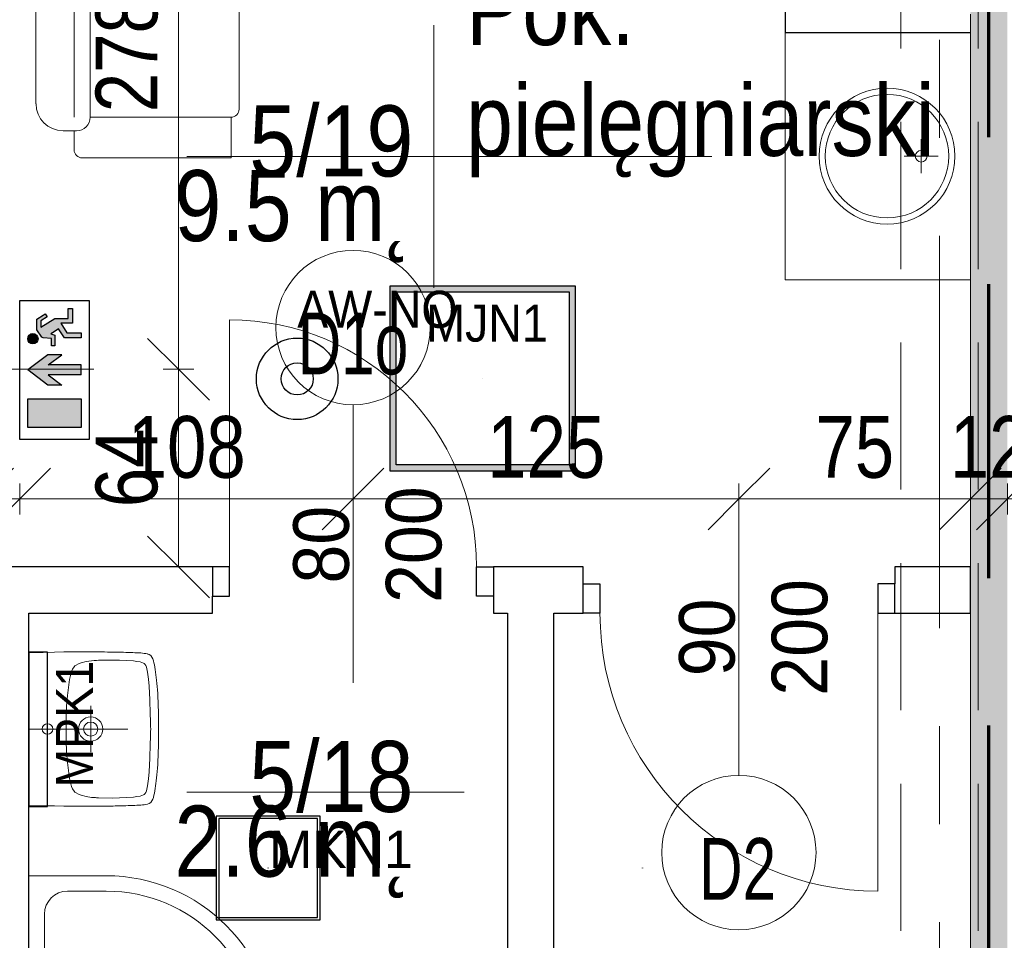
# Model space of a CAD drawing. Header units: centimetres. Extents: x -1631 to 21770, y -8842 to 3590.
# Tile 106 of 150: x -311 to 8, y 1989 to 2288. Entities that reach past the tile are written whole.
import ezdxf

# ---------------------------------------------------------------- set-up
doc = ezdxf.new("R2010")
doc.units = ezdxf.units.CM
for name, pattern in [('Długa kreska', [142.875, 95.25, -47.625]), ('Oś', [222.25, 127, -31.75, 31.75, -31.75]), ('Ukryte', [71.438, 47.625, -23.813])]:
    doc.linetypes.add(name, pattern=pattern)
for name, color, linetype, lineweight in [('A-ANNO-DIMS', 211, 'Continuous', 13), ('A-ANNO-DIMS-100', 211, 'Continuous', 13), ('A-ANNO-NOTE', 131, 'Continuous', 9), ('A-AREA-IDEN', 2, 'Continuous', 13), ('A-DETL', 90, 'Continuous', 9), ('A-DETL-GENF', 92, 'Continuous', 9), ('A-DETL-HDLN', 90, 'Ukryte', 9), ('A-DETL-MEDM', 33, 'Continuous', 13), ('A-DOOR', 31, 'Continuous', 13), ('A-WALL', 113, 'Continuous', 13), ('A-WALL-PATT', 111, 'Continuous', 13), ('I-FURN', 30, 'Continuous', 9), ('P-SANR-FIXT', 6, 'Continuous', 9), ('S-GRID', 1, 'Continuous', 13)]:
    doc.layers.add(name, color=color, linetype=linetype, lineweight=lineweight)
doc.layers.add('E_oprawy', color=12, linetype='Continuous')
doc.styles.add('Arial', font='arial.ttf', dxfattribs={"width": 0.9, "height": 18})
doc.styles.add('Arial Narrow_5', font='ARIALN.TTF', dxfattribs={"height": 20})
doc.styles.add('Arial_1', font='arial.ttf', dxfattribs={"width": 0.7, "height": 20})
doc.styles.add('Arial_11', font='arial.ttf', dxfattribs={"width": 0.85, "height": 23})
doc.dimstyles.new('Diagonal_1_100__0__wewnętrzne', dxfattribs={"dimscale": 30.48, "dimtxt": 20.468619, "dimasz": 0.656168, "dimexe": 0.164042, "dimexo": 0.0625, "dimgap": 0.032808, "dimtad": 1, "dimdec": 0, "dimdsep": 46, "dimtxsty": 'Arial Narrow_5', "dimblk1": 'OBLIQUE', "dimblk2": 'OBLIQUE', "dimsah": 1, "dimcen": 0.09, "dimazin": 0, "dimtfac": 1, "dimtdec": 4, "dimtix": 1, "dimtmove": 1, "dimatfit": 3, "dimfxl": 0, "dimtvp": 1, "dimtolj": 1, "dimtzin": 0, "dimarcsym": 0})
doc.dimstyles.new('Diagonal_1_100__0__wewnętrzne_1', dxfattribs={"dimscale": 30.48, "dimtxt": 20.468619, "dimasz": 0.656168, "dimexe": 0.164042, "dimexo": 0.0625, "dimgap": 0.032808, "dimtad": 1, "dimdec": 0, "dimdsep": 46, "dimtxsty": 'Arial Narrow_5', "dimblk1": 'OBLIQUE', "dimblk2": 'OBLIQUE', "dimsah": 1, "dimcen": 0.09, "dimazin": 0, "dimtfac": 1, "dimtdec": 4, "dimtix": 1, "dimtmove": 0, "dimatfit": 3, "dimfxl": 0, "dimtvp": 1, "dimtolj": 1, "dimtzin": 0, "dimarcsym": 0})
doc.dimstyles.new('Diagonal_1_100__0__wewnętrzne_2', dxfattribs={"dimscale": 30.48, "dimtxt": 20.468619, "dimasz": 0.656168, "dimexe": 0.164042, "dimexo": 0.0625, "dimgap": 0.032808, "dimtad": 1, "dimdec": 0, "dimdsep": 46, "dimtxsty": 'Arial Narrow_5', "dimblk1": 'OBLIQUE', "dimblk2": 'OBLIQUE', "dimsah": 1, "dimcen": 0.09, "dimazin": 0, "dimtfac": 1, "dimtdec": 4, "dimtix": 1, "dimtmove": 2, "dimatfit": 3, "dimfxl": 0, "dimtvp": 1, "dimtolj": 1, "dimtzin": 0, "dimarcsym": 0})

# ---------------------------------------------------------------- blocks, each defined once
blk = doc.blocks.new('Blat - Blat-1344448-5_piętro III __10_50 m_ - stan projektowany')
at = {"layer": 'I-FURN'}
for p, q in [((80, 0), (80, 60)), ((0, 0), (80, 0))]:
    blk.add_line(p, q, dxfattribs=at)
blk = doc.blocks.new('DRZWI 1S - automatyczna etykieta - Drzwi 90-2381426-5_piętro III __10_50 m_ - stan projektowany')
at = {"layer": 'A-DETL-GENF'}
for p, q in [((-50.5, 2), (-45, 2)), ((-50.5, -7.5), (-50.5, 2)), ((-45, 2), (-45, -7.5)), ((45, 2), (50.5, 2)), ((45, -7.5), (45, 2)), ((50.5, 2), (50.5, -7.5)), ((-45, -7.5), (-50.5, -7.5)), ((50.5, -7.5), (45, -7.5))]:
    blk.add_line(p, q, dxfattribs=at)
at = {"layer": 'A-DETL-MEDM', "lineweight": 25}
for p, q in [((-50.5, -7.5), (-50.5, 2)), ((-50.5, 2), (-45, 2)), ((-45, 2), (-45, -7.5)), ((45, 2), (45, -7.5)), ((50.5, 2), (45, 2)), ((50.5, -7.5), (50.5, 2)), ((-45, -7.5), (-50.5, -7.5)), ((45, -7.5), (50.5, -7.5))]:
    blk.add_line(p, q, dxfattribs=at)
at = {"layer": 'A-DOOR'}
blk.add_line((45, -7.5), (45, -97.5), dxfattribs=at)
blk.add_arc((45, -7.5), 90, 180, 270, dxfattribs=at)
blk = doc.blocks.new('DRZWI 1S - automatyczna etykieta - Drzwi 80 _łazienkowe_-2364317-5_piętro III __10_50 m_ - stan projektowany')
at = {"layer": 'A-DETL-GENF'}
for p, q in [((-45.5, 2), (-40, 2)), ((-45.5, -7.5), (-45.5, 2)), ((-40, 2), (-40, -7.5)), ((40, 2), (45.5, 2)), ((40, -7.5), (40, 2)), ((45.5, 2), (45.5, -7.5)), ((-40, -7.5), (-45.5, -7.5)), ((45.5, -7.5), (40, -7.5))]:
    blk.add_line(p, q, dxfattribs=at)
at = {"layer": 'A-DETL-MEDM', "lineweight": 25}
for p, q in [((-45.5, -7.5), (-45.5, 2)), ((-45.5, 2), (-40, 2)), ((-40, 2), (-40, -7.5)), ((40, 2), (40, -7.5)), ((45.5, 2), (40, 2)), ((45.5, -7.5), (45.5, 2)), ((-40, -7.5), (-45.5, -7.5)), ((40, -7.5), (45.5, -7.5))]:
    blk.add_line(p, q, dxfattribs=at)
at = {"layer": 'A-DOOR'}
blk.add_line((40, -7.5), (40, -87.5), dxfattribs=at)
blk.add_arc((40, -7.5), 80, 180, 270, dxfattribs=at)
blk = doc.blocks.new('brodzik natryskowy 80x80 półokrągły - brodzik natryskowy 80x80 półokrągły-2355028-5_piętro III __10_50 m_ - stan projektowany')
at = {"layer": 'P-SANR-FIXT'}
for p, q in [((-60, -5), (-60, 20)), ((-47.5, 15), (7.5, 15)), ((-55, -5), (-55, 7.5)), ((15, 7.5), (15, -47.5)), ((7.5, -55), (-5, -55)), ((20, -60), (-5, -60))]:
    blk.add_line(p, q, dxfattribs=at)
blk.add_circle((0, 0), 2.5, dxfattribs=at)
for centre, radius, start, end in [((-47.5, 7.5), 7.5, 90, 180), ((7.5, 7.5), 7.5, 360, 90), ((-5, -5), 55, 180, 270), ((-5, -5), 50, 180, 270), ((7.5, -47.5), 7.5, 270, 360)]:
    blk.add_arc(centre, radius, start, end, dxfattribs=at)
blk = doc.blocks.new('umywalka okrągła d _44cm stal nierdzewna - Type 1-2178342-5_piętro III __10_50 m_ - stan projektowany')
at = {"layer": 'P-SANR-FIXT'}
for p, q in [((12.5, 16.43), (12.5, 27.43)), ((7, 21.93), (18, 21.93))]:
    blk.add_line(p, q, dxfattribs=at)
for centre, radius in [((12.5, 33), 22), ((12.5, 33), 20), ((12.5, 21.93), 1.9)]:
    blk.add_circle(centre, radius, dxfattribs=at)
blk = doc.blocks.new('kanapa 3 siedziska - kanapa-819259-5_piętro III __10_50 m_ - stan projektowany')
at = {"layer": 'I-FURN'}
for p, q in [((-68.01, 33.89), (-32.91, 33.89)), ((-15.36, 33.89), (15.36, 33.89)), ((32.91, 33.89), (68.01, 33.89)), ((-76.78, 20.72), (-76.78, 25.11)), ((-24.13, 25.11), (-24.13, 20.72)), ((24.13, 25.11), (24.13, 20.72)), ((76.78, 25.11), (76.78, 20.72)), ((-76.78, 21.53), (-82.92, 21.53)), ((-72.39, 21.53), (-28.68, 21.53)), ((19.58, 21.53), (-19.58, 21.53)), ((28.52, 21.53), (34.66, 21.53)), ((72.39, 21.53), (28.68, 21.53)), ((76.78, 21.53), (82.92, 21.53)), ((-85.56, -29.29), (-85.56, 18.9)), ((-72.39, 16.34), (-72.39, -29.29)), ((-24.13, 16.34), (-72.39, 16.34)), ((-24.13, 16.34), (-24.13, -29.29)), ((24.13, 16.34), (-24.13, 16.34)), ((72.39, 16.34), (24.13, 16.34)), ((24.13, -29.29), (24.13, 16.34)), ((72.39, -29.29), (72.39, 16.34)), ((85.56, 18.9), (85.56, -29.29)), ((-72.39, -29.29), (-85.56, -29.29)), ((85.56, -29.29), (72.39, -29.29)), ((-26.76, -31.93), (-69.76, -31.93)), ((-21.5, -31.93), (21.5, -31.93)), ((26.76, -31.93), (69.76, -31.93))]:
    blk.add_line(p, q, dxfattribs=at)
for centre, radius, start, end in [((-68.01, 25.11), 8.77, 90, 180), ((-32.91, 25.11), 8.77, 0, 90), ((-15.36, 25.11), 8.77, 90, 180), ((15.36, 25.11), 8.77, 360, 90), ((32.91, 25.11), 8.77, 90, 180), ((68.01, 25.11), 8.77, 0, 90), ((-82.92, 18.9), 2.63, 90, 180), ((-72.39, 20.72), 4.39, 180, 270), ((-28.52, 20.72), 4.39, 270, 0), ((-19.74, 20.72), 4.39, 180, 270), ((19.74, 20.72), 4.39, 270, 360), ((28.52, 20.72), 4.39, 180, 270), ((72.39, 20.72), 4.39, 270, 0), ((82.92, 18.9), 2.63, 0, 90), ((-69.76, -29.29), 2.63, 180, 270), ((-26.76, -29.29), 2.63, 270, 0), ((-21.5, -29.29), 2.63, 180, 270), ((21.5, -29.29), 2.63, 270, 0), ((26.76, -29.29), 2.63, 180, 270), ((69.76, -29.29), 2.63, 270, 0)]:
    blk.add_arc(centre, radius, start, end, dxfattribs=at)
blk = doc.blocks.new('Umywalka koło Nova Pro - Pro 50-2266753-5_piętro III __10_50 m_ - stan projektowany')
at = {"layer": 'P-SANR-FIXT'}
for p, q in [((-9.61, 47.82), (-8.94, 48.01)), ((-8.94, 48.01), (-9.61, 47.82)), ((-8.94, 48.01), (-8.25, 48.14)), ((-8.25, 48.14), (-8.94, 48.01)), ((-8.25, 48.14), (-7.5, 48.3)), ((-7.5, 48.3), (-8.25, 48.14)), ((-7.5, 48.3), (-6.73, 48.41)), ((-6.73, 48.41), (-7.5, 48.3)), ((-6.73, 48.41), (-5.93, 48.54)), ((-5.93, 48.54), (-6.73, 48.41)), ((-5.93, 48.54), (-5.1, 48.65)), ((-5.1, 48.65), (-5.93, 48.54)), ((-5.1, 48.65), (-4.2, 48.75)), ((-4.2, 48.75), (-5.1, 48.65)), ((-4.2, 48.75), (-3.27, 48.86)), ((-3.27, 48.86), (-4.2, 48.75)), ((-3.27, 48.86), (-2.28, 48.94)), ((-2.28, 48.94), (-3.27, 48.86)), ((-2.28, 48.94), (-1.24, 49.02)), ((-1.24, 49.02), (-2.28, 48.94)), ((-1.24, 49.02), (-0.15, 49.13)), ((-0.15, 49.13), (-1.24, 49.02)), ((-0.15, 49.13), (1.05, 49.21)), ((1.05, 49.21), (-0.15, 49.13)), ((1.05, 49.21), (2.3, 49.26)), ((2.3, 49.26), (1.05, 49.21)), ((2.3, 49.26), (3.66, 49.34)), ((3.66, 49.34), (2.3, 49.26)), ((3.66, 49.34), (5.12, 49.39)), ((5.12, 49.39), (3.66, 49.34)), ((5.12, 49.39), (6.72, 49.45)), ((6.72, 49.45), (5.12, 49.39)), ((6.72, 49.45), (8.45, 49.47)), ((8.45, 49.47), (6.72, 49.45)), ((8.45, 49.47), (10.4, 49.5)), ((10.4, 49.5), (8.45, 49.47)), ((10.4, 49.5), (14.63, 49.5)), ((14.63, 49.5), (10.4, 49.5)), ((14.63, 49.5), (16.55, 49.47)), ((16.55, 49.47), (14.63, 49.5)), ((16.55, 49.47), (18.31, 49.45)), ((18.31, 49.45), (16.55, 49.47)), ((18.31, 49.45), (19.88, 49.39)), ((19.88, 49.39), (18.31, 49.45)), ((19.88, 49.39), (21.34, 49.34)), ((21.34, 49.34), (19.88, 49.39)), ((21.34, 49.34), (22.7, 49.26)), ((22.7, 49.26), (21.34, 49.34)), ((22.7, 49.26), (23.98, 49.21)), ((23.98, 49.21), (22.7, 49.26)), ((23.98, 49.21), (25.15, 49.13)), ((25.15, 49.13), (23.98, 49.21)), ((25.15, 49.13), (26.24, 49.02)), ((26.24, 49.02), (25.15, 49.13)), ((26.24, 49.02), (27.31, 48.94)), ((27.31, 48.94), (26.24, 49.02)), ((27.31, 48.94), (28.29, 48.86)), ((28.29, 48.86), (27.31, 48.94)), ((28.29, 48.86), (29.23, 48.75)), ((29.23, 48.75), (28.29, 48.86)), ((29.23, 48.75), (30.1, 48.65)), ((30.1, 48.65), (29.23, 48.75)), ((30.1, 48.65), (30.93, 48.54)), ((30.93, 48.54), (30.1, 48.65)), ((30.93, 48.54), (31.76, 48.41)), ((31.76, 48.41), (30.93, 48.54)), ((31.76, 48.41), (32.5, 48.3)), ((32.5, 48.3), (31.76, 48.41)), ((32.5, 48.3), (33.25, 48.14)), ((33.25, 48.14), (32.5, 48.3)), ((33.25, 48.14), (33.97, 48.01)), ((33.97, 48.01), (33.25, 48.14)), ((33.97, 48.01), (34.63, 47.82)), ((34.63, 47.82), (33.97, 48.01)), ((-12.08, 44.31), (-12, 44.87)), ((-12, 44.87), (-11.92, 45.37)), ((-11.92, 45.37), (-11.82, 45.88)), ((-11.82, 45.88), (-11.71, 46.17)), ((-11.6, 46.46), (-11.79, 45.88)), ((-11.71, 46.17), (-11.6, 46.46)), ((-11.6, 46.46), (-11.26, 46.97)), ((-11.26, 46.97), (-11.6, 46.46)), ((-11.26, 46.97), (-10.8, 47.34)), ((-10.8, 47.34), (-11.26, 46.97)), ((-10.8, 47.34), (-10.24, 47.61)), ((-10.24, 47.61), (-10.8, 47.34)), ((-10.24, 47.61), (-9.61, 47.82)), ((-9.61, 47.82), (-10.24, 47.61)), ((-8.86, 44.6), (-8.7, 44.84)), ((-8.7, 44.84), (-8.51, 45.05)), ((-8.51, 45.05), (-8.03, 45.35)), ((-8.03, 45.35), (-7.53, 45.56)), ((-7.53, 45.56), (-6.97, 45.72)), ((-6.97, 45.72), (-5.88, 45.93)), ((-5.88, 45.93), (-3.64, 46.25)), ((-3.64, 46.25), (-1.4, 46.44)), ((-1.4, 46.44), (3.1, 46.68)), ((3.1, 46.68), (7.6, 46.81)), ((7.6, 46.81), (9.86, 46.89)), ((9.86, 46.89), (11.04, 46.92)), ((11.04, 46.92), (11.7, 46.92)), ((11.7, 46.92), (12.5, 46.94)), ((12.5, 46.94), (13.3, 46.92)), ((13.3, 46.92), (13.99, 46.92)), ((13.99, 46.92), (15.14, 46.89)), ((15.14, 46.89), (17.4, 46.81)), ((17.4, 46.81), (21.9, 46.68)), ((21.9, 46.68), (26.4, 46.44)), ((26.4, 46.44), (28.64, 46.25)), ((28.64, 46.25), (30.88, 45.93)), ((30.88, 45.93), (31.97, 45.72)), ((31.97, 45.72), (32.53, 45.56)), ((32.53, 45.56), (33.06, 45.35)), ((33.06, 45.35), (33.54, 45.05)), ((33.54, 45.05), (33.73, 44.84)), ((33.73, 44.84), (33.86, 44.6)), ((34.63, 47.82), (35.24, 47.61)), ((35.24, 47.61), (34.63, 47.82)), ((35.24, 47.61), (35.8, 47.34)), ((35.8, 47.34), (35.24, 47.61)), ((35.8, 47.34), (36.28, 46.97)), ((36.28, 46.97), (35.8, 47.34)), ((36.28, 46.97), (36.6, 46.46)), ((36.6, 46.46), (36.28, 46.97)), ((36.6, 46.46), (36.82, 45.88)), ((36.82, 45.88), (36.92, 45.37)), ((36.92, 45.37), (37.03, 44.87)), ((37.03, 44.87), (37.08, 44.31)), ((-12.24, 41.11), (-12.22, 41.78)), ((-12.22, 41.78), (-12.19, 42.44)), ((-12.19, 42.44), (-12.16, 43.08)), ((-12.16, 43.08), (-12.14, 43.72)), ((-12.14, 43.72), (-12.08, 44.31)), ((-9.53, 41.32), (-9.39, 42.44)), ((-9.39, 42.44), (-9.21, 43.53)), ((-9.21, 43.53), (-9.05, 44.09)), ((-9.05, 44.09), (-8.86, 44.6)), ((33.86, 44.6), (34.07, 44.09)), ((34.07, 44.09), (34.21, 43.53)), ((34.21, 43.53), (34.39, 42.44)), ((34.39, 42.44), (34.53, 41.32)), ((37.08, 44.31), (37.14, 43.72)), ((37.14, 43.72), (37.16, 43.08)), ((37.16, 43.08), (37.19, 42.44)), ((37.19, 42.44), (37.22, 41.78)), ((37.22, 41.78), (37.24, 41.11)), ((-12.35, 38.15), (-12.32, 38.93)), ((-12.32, 38.93), (-12.3, 39.67)), ((-12.3, 39.67), (-12.27, 40.39)), ((-12.27, 40.39), (-12.24, 41.11)), ((-9.79, 36.82), (-9.71, 39.06)), ((-9.71, 39.06), (-9.53, 41.32)), ((12.5, 7.5), (12.5, 39.5)), ((34.53, 41.32), (34.71, 39.06)), ((34.71, 39.06), (34.82, 36.82)), ((37.24, 41.11), (37.27, 40.39)), ((37.27, 40.39), (37.3, 39.67)), ((37.3, 39.67), (37.32, 38.93)), ((37.32, 38.93), (37.35, 38.15)), ((-12.4, 35.38), (-12.38, 36.56)), ((-12.4, 34.8), (-12.4, 35.38)), ((-12.38, 36.56), (-12.35, 37.38)), ((-12.35, 37.38), (-12.35, 38.15)), ((-9.84, 34.56), (-9.79, 36.82)), ((34.82, 36.82), (34.84, 34.56)), ((37.35, 38.15), (37.35, 37.38)), ((37.35, 37.38), (37.38, 36.56)), ((37.38, 36.56), (37.4, 35.38)), ((37.4, 35.38), (37.43, 34.8)), ((-12.46, 32), (-12.43, 32.96)), ((-12.46, 30.99), (-12.46, 32)), ((-12.43, 33.89), (-12.4, 34.8)), ((-12.43, 32.96), (-12.43, 33.89)), ((-9.76, 30.06), (-9.84, 34.56)), ((34.84, 34.56), (34.76, 30.06)), ((37.43, 34.8), (37.43, 33.89)), ((37.43, 33.89), (37.46, 32.96)), ((37.46, 32.96), (37.46, 32)), ((37.46, 32), (37.48, 30.99)), ((-12.48, 29.31), (-12.46, 30.99)), ((-12.48, 27.63), (-12.48, 29.31)), ((-9.74, 29.37), (-9.76, 30.06)), ((-9.71, 29.05), (-9.74, 29.37)), ((-9.69, 28.65), (-9.71, 29.05)), ((34.71, 29.05), (34.69, 28.65)), ((34.74, 29.37), (34.71, 29.05)), ((34.76, 30.06), (34.74, 29.37)), ((37.48, 30.99), (37.48, 29.31)), ((37.48, 29.31), (37.51, 27.63)), ((-12.51, 25.8), (-12.48, 27.63)), ((-12.48, 23.77), (-12.51, 25.8)), ((-9.61, 27.77), (-9.69, 28.65)), ((-9.37, 26.04), (-9.61, 27.77)), ((-8.91, 24.36), (-9.37, 26.04)), ((20.01, 27.5), (5.01, 27.5)), ((34.37, 26.04), (33.91, 24.36)), ((34.63, 27.77), (34.37, 26.04)), ((34.69, 28.65), (34.63, 27.77)), ((37.51, 27.63), (37.51, 23.77)), ((-12.48, 21.48), (-12.48, 23.77)), ((-8.62, 23.53), (-8.91, 24.36)), ((-8.19, 22.76), (-8.62, 23.53)), ((-7.93, 22.41), (-8.19, 22.76)), ((-7.61, 22.12), (-7.93, 22.41)), ((32.93, 22.41), (32.61, 22.12)), ((33.19, 22.76), (32.93, 22.41)), ((33.62, 23.53), (33.19, 22.76)), ((33.91, 24.36), (33.62, 23.53)), ((37.51, 23.77), (37.48, 21.48)), ((-12.45, 18.85), (-12.48, 21.48)), ((-6.89, 21.64), (-7.61, 22.12)), ((-6.09, 21.3), (-6.89, 21.64)), ((-5.24, 21.03), (-6.09, 21.3)), ((-3.53, 20.66), (-5.24, 21.03)), ((-1.83, 20.39), (-3.53, 20.66)), ((1.66, 19.99), (-1.83, 20.39)), ((5.15, 19.7), (1.66, 19.99)), ((8.64, 19.56), (5.15, 19.7)), ((10.37, 19.51), (8.64, 19.56)), ((14.63, 19.51), (10.37, 19.51)), ((16.36, 19.56), (14.63, 19.51)), ((19.88, 19.7), (16.36, 19.56)), ((23.34, 19.99), (19.88, 19.7)), ((26.83, 20.39), (23.34, 19.99)), ((28.56, 20.66), (26.83, 20.39)), ((30.26, 21.03), (28.56, 20.66)), ((31.09, 21.3), (30.26, 21.03)), ((31.89, 21.64), (31.09, 21.3)), ((32.61, 22.12), (31.89, 21.64)), ((37.48, 21.48), (37.45, 18.85)), ((-12.4, 15.78), (-12.45, 18.85)), ((37.45, 18.85), (37.4, 15.78)), ((-12.32, 12.08), (-12.4, 15.78)), ((15.72, 13.52), (9.46, 13.52)), ((37.4, 15.78), (37.32, 12.08)), ((-12.19, 7.5), (-12.32, 12.08)), ((37.32, 12.08), (37.19, 7.5))]:
    blk.add_line(p, q, dxfattribs=at)
for centre, radius in [((12.51, 27.5), 3.92), ((12.51, 27.5), 2.28), ((12.5, 13.52), 1.72)]:
    blk.add_circle(centre, radius, dxfattribs=at)
blk = doc.blocks.new('DIMBLOCK51-5_piętro III __10_50 m_ - stan projektowany')
at = {"layer": 'A-ANNO-DIMS-100', "transparency": 16777216}
for p, q in [((9.38, 2132.33), (19.38, 2142.33)), ((109.88, 2132.33), (119.88, 2142.33)), ((9.38, 2127.33), (9.38, 2137.33)), ((109.88, 2137.33), (109.88, 2127.33)), ((109.88, 2132.33), (109.88, 2137.33)), ((9.38, 2132.33), (-0.62, 2122.33)), ((109.88, 2132.33), (9.38, 2132.33)), ((9.38, 2132.33), (9.38, 2127.33)), ((109.88, 2132.33), (99.88, 2122.33))]:
    blk.add_line(p, q, dxfattribs=at)
at = {"layer": 'A-ANNO-DIMS-100', "color": 0, "transparency": 16777216, "insert": (40.62, 2159.18), "char_height": 20, "width": 45.6158, "attachment_point": 1, "line_spacing_factor": 0.974696, "style": 'Arial Narrow_5'}
blk.add_mtext('101', dxfattribs=at)
blk = doc.blocks.new('_Oblique')
at = {"color": 0, "linetype": 'ByBlock', "lineweight": -2}
blk.add_line((-0.5, -0.5), (0.5, 0.5), dxfattribs=at)
blk = doc.blocks.new('DIMBLOCK52-5_piętro III __10_50 m_ - stan projektowany')
at = {"layer": 'A-ANNO-DIMS-100', "transparency": 16777216}
for p, q in [((-2.62, 2132.33), (7.38, 2142.33)), ((9.38, 2132.33), (19.38, 2142.33)), ((-2.62, 2127.33), (-2.62, 2137.33)), ((9.38, 2127.33), (9.38, 2137.33)), ((-2.62, 2132.33), (-12.62, 2122.33)), ((9.38, 2132.33), (-2.62, 2132.33)), ((-2.62, 2132.33), (-2.62, 2127.33)), ((9.38, 2132.33), (-0.62, 2122.33)), ((9.38, 2132.33), (9.38, 2127.33))]:
    blk.add_line(p, q, dxfattribs=at)
at = {"layer": 'A-ANNO-DIMS-100', "color": 0, "transparency": 16777216, "insert": (-9.29, 2159.18), "char_height": 20, "width": 30.4105, "attachment_point": 1, "line_spacing_factor": 0.974696, "style": 'Arial Narrow_5'}
blk.add_mtext('12', dxfattribs=at)
blk = doc.blocks.new('DIMBLOCK53-5_piętro III __10_50 m_ - stan projektowany')
at = {"layer": 'A-ANNO-DIMS-100', "transparency": 16777216}
for p, q in [((-77.62, 2132.33), (-67.62, 2142.33)), ((-2.62, 2132.33), (7.38, 2142.33)), ((-77.62, 2127.33), (-77.62, 2137.33)), ((-2.62, 2127.33), (-2.62, 2137.33)), ((-77.62, 2132.33), (-87.62, 2122.33)), ((-2.62, 2132.33), (-77.62, 2132.33)), ((-77.62, 2132.33), (-77.62, 2127.33)), ((-2.62, 2132.33), (-12.62, 2122.33)), ((-2.62, 2132.33), (-2.62, 2127.33))]:
    blk.add_line(p, q, dxfattribs=at)
at = {"layer": 'A-ANNO-DIMS-100', "color": 0, "transparency": 16777216, "insert": (-52.79, 2159.18), "char_height": 20, "width": 30.4105, "attachment_point": 1, "line_spacing_factor": 0.974696, "style": 'Arial Narrow_5'}
blk.add_mtext('75', dxfattribs=at)
blk = doc.blocks.new('DIMBLOCK54-5_piętro III __10_50 m_ - stan projektowany')
at = {"layer": 'A-ANNO-DIMS-100', "transparency": 16777216}
for p, q in [((-202.62, 2132.33), (-192.62, 2142.33)), ((-77.62, 2132.33), (-67.62, 2142.33)), ((-202.62, 2127.33), (-202.62, 2137.33)), ((-77.62, 2127.33), (-77.62, 2137.33)), ((-202.62, 2132.33), (-212.62, 2122.33)), ((-77.62, 2132.33), (-202.62, 2132.33)), ((-202.62, 2132.33), (-202.62, 2127.33)), ((-77.62, 2132.33), (-87.62, 2122.33)), ((-77.62, 2132.33), (-77.62, 2127.33))]:
    blk.add_line(p, q, dxfattribs=at)
at = {"layer": 'A-ANNO-DIMS-100', "color": 0, "transparency": 16777216, "insert": (-159.13, 2159.18), "char_height": 20, "width": 45.6158, "attachment_point": 1, "line_spacing_factor": 0.974696, "style": 'Arial Narrow_5'}
blk.add_mtext('125', dxfattribs=at)
blk = doc.blocks.new('DIMBLOCK55-5_piętro III __10_50 m_ - stan projektowany')
at = {"layer": 'A-ANNO-DIMS-100', "transparency": 16777216}
for p, q in [((-310.62, 2132.33), (-300.62, 2142.33)), ((-202.62, 2132.33), (-192.62, 2142.33)), ((-310.62, 2127.33), (-310.62, 2137.33)), ((-202.62, 2127.33), (-202.62, 2137.33)), ((-310.62, 2132.33), (-320.62, 2122.33)), ((-202.62, 2132.33), (-310.62, 2132.33)), ((-310.62, 2132.33), (-310.62, 2127.33)), ((-202.62, 2132.33), (-212.62, 2122.33)), ((-202.62, 2132.33), (-202.62, 2127.33))]:
    blk.add_line(p, q, dxfattribs=at)
at = {"layer": 'A-ANNO-DIMS-100', "color": 0, "transparency": 16777216, "insert": (-275.63, 2159.18), "char_height": 20, "width": 45.6158, "attachment_point": 1, "line_spacing_factor": 0.974696, "style": 'Arial Narrow_5'}
blk.add_mtext('108', dxfattribs=at)
blk = doc.blocks.new('DIMBLOCK56-5_piętro III __10_50 m_ - stan projektowany')
at = {"layer": 'A-ANNO-DIMS-100', "transparency": 16777216}
for p, q in [((-322.62, 2132.33), (-312.62, 2142.33)), ((-310.62, 2132.33), (-300.62, 2142.33)), ((-322.62, 2127.33), (-322.62, 2137.33)), ((-310.62, 2127.33), (-310.62, 2137.33)), ((-322.62, 2132.33), (-332.62, 2122.33)), ((-310.62, 2132.33), (-322.62, 2132.33)), ((-322.62, 2132.33), (-322.62, 2127.33)), ((-310.62, 2132.33), (-320.62, 2122.33)), ((-310.62, 2132.33), (-310.62, 2127.33))]:
    blk.add_line(p, q, dxfattribs=at)
blk.add_ellipse((-334.04, 2132.33), major_axis=(-17.41, 0), ratio=0.567597, start_param=1.570796, end_param=3.141593, dxfattribs=at)
at = {"layer": 'A-ANNO-DIMS-100', "color": 0, "transparency": 16777216, "insert": (-359.38, 2132.05), "char_height": 20, "width": 30.4105, "attachment_point": 1, "line_spacing_factor": 0.974696, "style": 'Arial Narrow_5'}
blk.add_mtext('12', dxfattribs=at)
blk = doc.blocks.new('METKA_POMIESZCZENIA2 - Rozbudowana - bez ramki-2396678-5_piętro III __10_50 m_ - stan projektowany')
at = {"layer": 'A-AREA-IDEN'}
for p, q in [((0, 0.425), (0, 0)), ((0.0976, 0), (-0.8, 0)), ((-0.8, 0), (0.9, 0)), ((0, 0), (0, -0.425))]:
    blk.add_line(p, q, dxfattribs=at)
blk = doc.blocks.new('METKA_POMIESZCZENIA2 - Krótka - bez ramki 2-2396683-5_piętro III __10_50 m_ - stan projektowany')
at = {"layer": 'A-AREA-IDEN'}
blk.add_line((0.0976, 0), (-0.8, 0), dxfattribs=at)
blk = doc.blocks.new('DIMBLOCK157-5_piętro III __10_50 m_ - stan projektowany')
at = {"layer": 'A-ANNO-DIMS-100', "transparency": 16777216}
for p, q in [((-259.18, 2174.33), (-269.18, 2184.33)), ((-264.18, 2174.33), (-254.18, 2174.33)), ((-259.18, 2174.33), (-264.18, 2174.33)), ((-259.18, 2110.33), (-259.18, 2174.33)), ((-259.18, 2174.33), (-249.18, 2164.33)), ((-259.18, 2110.33), (-269.18, 2120.33)), ((-264.18, 2110.33), (-254.18, 2110.33)), ((-259.18, 2110.33), (-264.18, 2110.33)), ((-259.18, 2110.33), (-249.18, 2100.33))]:
    blk.add_line(p, q, dxfattribs=at)
at = {"layer": 'A-ANNO-DIMS-100', "color": 0, "transparency": 16777216, "insert": (-286.03, 2129.65), "char_height": 20, "width": 30.4105, "attachment_point": 1, "rotation": 90, "line_spacing_factor": 0.974696, "style": 'Arial Narrow_5'}
blk.add_mtext('64', dxfattribs=at)
blk = doc.blocks.new('DIMBLOCK158-5_piętro III __10_50 m_ - stan projektowany')
at = {"layer": 'A-ANNO-DIMS-100', "transparency": 16777216}
for p, q in [((-259.18, 2452.33), (-269.18, 2462.33)), ((-264.18, 2452.33), (-254.18, 2452.33)), ((-259.18, 2452.33), (-264.18, 2452.33)), ((-259.18, 2174.33), (-259.18, 2452.33)), ((-259.18, 2452.33), (-249.18, 2442.33)), ((-259.18, 2174.33), (-269.18, 2184.33)), ((-264.18, 2174.33), (-254.18, 2174.33)), ((-259.18, 2174.33), (-264.18, 2174.33)), ((-259.18, 2174.33), (-249.18, 2164.33))]:
    blk.add_line(p, q, dxfattribs=at)
at = {"layer": 'A-ANNO-DIMS-100', "color": 0, "transparency": 16777216, "insert": (-286.03, 2257.57), "char_height": 20, "width": 45.6158, "attachment_point": 1, "rotation": 90, "line_spacing_factor": 0.974696, "style": 'Arial Narrow_5'}
blk.add_mtext('278', dxfattribs=at)
blk = doc.blocks.new('MPK1')
at = {"layer": 'E_oprawy', "linetype": 'ByBlock'}
blk.add_lwpolyline([(0, 6), (0, 0), (50, 0), (50, 6)], close=True, dxfattribs=at)
at = {"layer": 'E_oprawy'}
blk.add_circle((25, 0), 0.00001, dxfattribs=at)
at = {"layer": 'E_oprawy', "color": 4, "style": 'Arial', "width": 0.9}
blk.add_text('MPK1', height=12, rotation=180, dxfattribs=at).set_placement((43.89, 20.74))
blk = doc.blocks.new('MKN1')
at = {"layer": 'E_oprawy', "linetype": 'ByBlock'}
for points in [[(9572.75, 390.73), (9572.75, 357.13), (9606.35, 357.13), (9606.35, 390.73)], [(9573.55, 389.92), (9573.55, 357.92), (9605.55, 357.92), (9605.55, 389.92)]]:
    blk.add_lwpolyline(points, close=True, dxfattribs=at)
for centre in [(9589.55, 373.92), (9710.84, 373.92)]:
    blk.add_circle(centre, 0.01, dxfattribs=at)
at = {"layer": 'E_oprawy', "color": 4, "linetype": 'ByBlock', "insert": (9589.85, 385.97), "char_height": 0.2, "width": 42.2965, "attachment_point": 1}
blk.add_mtext('{\\fArial|b0|i0|c0|p0;\\H60x;MKN1}', dxfattribs=at)
blk = doc.blocks.new('MJN1')
at = {"layer": 'E_oprawy', "linetype": 'ByBlock'}
h = blk.add_hatch(color=256, dxfattribs=at)
h.paths.add_polyline_path([(-30, -30), (-30, 30), (30, 30), (30, -30)])
h.paths.add_polyline_path([(-28, -28), (-28, 28), (28, 28), (28, -28)], flags=16)
for points in [[(-30, -30), (-30, 30), (30, 30), (30, -30)], [(-28, -28), (-28, 28), (28, 28), (28, -28)]]:
    blk.add_lwpolyline(points, close=True, dxfattribs=at)
blk.add_circle((0, 0), 0.0000001, dxfattribs=at)
at = {"layer": 'E_oprawy', "color": 4, "style": 'Arial', "width": 0.9}
blk.add_text('MJN1', height=12, dxfattribs=at).set_placement((-18.29, 11.9))
blk = doc.blocks.new('AW-NO')
at = {"layer": 'E_oprawy', "color": 1, "linetype": 'ByBlock'}
for radius in [13.2, 5.21]:
    blk.add_circle((0, 0), radius, dxfattribs=at)
at = {"layer": 'E_oprawy', "color": 1, "style": 'Arial', "width": 0.9}
blk.add_text('AW-NO', height=12, dxfattribs=at).set_placement((0, 16.52))
blk = doc.blocks.new('EW_W_GORE')
at = {"layer": 'E_oprawy'}
for points in [[(431.95, 125.13), (425.73, 125.13), (425.73, 113.58), (431.95, 113.58)], [(438.17, 125.13), (434.88, 120.79), (434.88, 117.78), (437.1, 120.71), (437.1, 113.58), (439.24, 113.58), (439.24, 120.71), (441.46, 117.78), (441.46, 120.79)], [(446.02, 124.01, 1), (443.78, 124.01, 1)], [(447.38, 122.28), (448.73, 122.28), (449.62, 120.89), (450.3, 121.32), (450.01, 121.78), (449.13, 123.14), (446.83, 123.14), (445.25, 122.06), (445.1, 121.75), (444.98, 120), (443.37, 120), (443.37, 119.23), (445.7, 119.23), (445.95, 120.1), (446.4, 119.43), (447.05, 118.48), (445.13, 117.18), (445.13, 113.58), (446.14, 113.58), (446.14, 116.64), (448.23, 117.98), (448.23, 115.45), (451.45, 115.46), (451.45, 116.38), (449.24, 116.38), (449.24, 119.27)]]:
    blk.add_hatch(color=3, dxfattribs=at).paths.add_polyline_path(points)
at = {"layer": 'E_oprawy', "color": 3}
for p, q in [((425.73, 125.13), (431.95, 125.13)), ((425.73, 113.58), (425.73, 125.13)), ((431.95, 125.13), (431.95, 113.58)), ((434.88, 120.79), (438.17, 125.13)), ((441.46, 120.79), (438.17, 125.13)), ((444.98, 120), (445.1, 121.75)), ((445.1, 121.75), (445.25, 122.06)), ((445.25, 122.06), (446.83, 123.14)), ((446.83, 123.14), (449.13, 123.14)), ((448.73, 122.28), (447.38, 122.28)), ((447.38, 122.28), (449.24, 119.27)), ((449.62, 120.89), (448.73, 122.28)), ((449.13, 123.14), (450.01, 121.78)), ((450.3, 121.32), (449.62, 120.89)), ((450.01, 121.78), (450.3, 121.32)), ((434.88, 117.78), (434.88, 120.79)), ((437.1, 120.71), (434.88, 117.78)), ((437.1, 113.58), (437.1, 120.71)), ((439.24, 113.58), (439.24, 120.71)), ((439.24, 120.71), (441.46, 117.78)), ((441.46, 117.78), (441.46, 120.79)), ((443.37, 119.23), (443.37, 120)), ((443.37, 120), (444.98, 120)), ((445.7, 119.23), (443.37, 119.23)), ((445.95, 120.1), (445.7, 119.23)), ((446.4, 119.43), (445.95, 120.1)), ((447.05, 118.48), (446.4, 119.43)), ((449.24, 119.27), (449.24, 116.38)), ((445.13, 117.18), (447.05, 118.48)), ((445.13, 113.58), (445.13, 117.18)), ((448.23, 117.98), (446.14, 116.64)), ((448.23, 115.45), (448.23, 117.98)), ((446.14, 116.64), (446.14, 113.58)), ((451.45, 115.46), (448.23, 115.45)), ((449.24, 116.38), (451.45, 116.38)), ((451.45, 116.38), (451.45, 115.46)), ((431.95, 113.58), (425.73, 113.58)), ((437.1, 113.58), (439.24, 113.58)), ((446.14, 113.58), (445.13, 113.58))]:
    blk.add_line(p, q, dxfattribs=at)
blk.add_lwpolyline([(423.17, 126.85), (453.17, 126.85), (453.17, 111.85), (423.17, 111.85)], close=True, dxfattribs=at)
blk.add_circle((444.9, 124.01), 1.12, dxfattribs=at)

msp = doc.modelspace()

# ---------------------------------------------------------------- hatches: boundary and pattern name
at = {"layer": 'A-WALL-PATT'}
msp.add_hatch(color=9, dxfattribs=at).paths.add_polyline_path([(9.38, 1871.33), (9.38, 2452.33), (-2.62, 2452.33), (-2.62, 2343.33), (2.38, 2343.33), (2.38, 2313.33), (-2.62, 2313.33), (-2.62, 1871.33), (8.49, 1871.33)], flags=0)

# ---------------------------------------------------------------- linework, layer by layer
at = {"layer": 'A-ANNO-NOTE', "lineweight": 13}
for p, q in [((-286.62, 2174.33), (-376.62, 2174.33)), ((-286.62, 2174.33), (-376.62, 2174.33)), ((-202.62, 2072.83), (-202.62, 2162.83)), ((-202.62, 2072.83), (-202.62, 2162.83)), ((-77.62, 2132.83), (-77.62, 2042.83)), ((-77.62, 2132.83), (-77.62, 2042.83))]:
    msp.add_line(p, q, dxfattribs=at)
for centre in [(-202.62, 2187.83), (-77.62, 2017.83)]:
    msp.add_circle(centre, 25, dxfattribs=at)
at = {"layer": 'A-DETL', "linetype": 'Długa kreska', "lineweight": 70}
msp.add_line((3.38, 1678), (3.38, 2853.33), dxfattribs=at)
at = {"layer": 'A-DETL-HDLN'}
for p, q in [((-25.12, 420.83), (-25.12, 2793.33)), ((-0.12, 420.83), (-0.12, 2793.33))]:
    msp.add_line(p, q, dxfattribs=at)
at = {"layer": 'A-WALL', "color": 7, "lineweight": 25}
for p, q in [((-62.62, 2452.33), (-62.62, 2283.33)), ((-62.62, 2283.33), (-2.62, 2283.33)), ((-248.12, 2110.33), (-322.62, 2110.33)), ((-128.12, 2110.33), (-157.12, 2110.33)), ((-128.12, 2104.83), (-128.12, 2110.33)), ((-2.62, 2110.33), (-27.12, 2110.33)), ((-27.12, 2110.33), (-27.12, 2104.83)), ((-2.62, 2095.33), (-2.62, 2110.33)), ((-248.12, 2095.33), (-248.12, 2100.83)), ((-157.12, 2100.83), (-157.12, 2095.33)), ((-307.62, 2095.33), (-248.12, 2095.33)), ((-307.62, 1643.33), (-307.62, 2095.33)), ((-157.12, 2095.33), (-152.62, 2095.33)), ((-152.62, 2095.33), (-152.62, 1908.33)), ((-137.62, 1908.33), (-137.62, 2095.33)), ((-137.62, 2095.33), (-128.12, 2095.33)), ((-27.12, 2095.33), (-2.62, 2095.33))]:
    msp.add_line(p, q, dxfattribs=at)
at = {"layer": 'A-WALL'}
msp.add_line((-2.62, 2283.33), (-2.62, 2289.33), dxfattribs=at)
at = {"layer": 'A-WALL', "lineweight": 9}
msp.add_line((-2.62, 2283.33), (-2.62, 1863.33), dxfattribs=at)
at = {"layer": 'S-GRID', "linetype": 'Oś'}
msp.add_line((-12.62, 2884.27), (-12.62, 27.13), dxfattribs=at)

# ---------------------------------------------------------------- block references
at = {"layer": 'A-AREA-IDEN', "xscale": 99.99999999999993, "yscale": 99.99999999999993, "zscale": 99.99999999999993}
for name, p in [('METKA_POMIESZCZENIA2 - Rozbudowana - bez ramki-2396678-5_piętro III __10_50 m_ - stan projektowany', (-176.43, 2243.21)), ('METKA_POMIESZCZENIA2 - Krótka - bez ramki 2-2396683-5_piętro III __10_50 m_ - stan projektowany', (-176.43, 2037.43))]:
    msp.add_blockref(name, p, dxfattribs=at)
at = {"layer": 'A-DOOR', "rotation": 180}
msp.add_blockref('DRZWI 1S - automatyczna etykieta - Drzwi 80 _łazienkowe_-2364317-5_piętro III __10_50 m_ - stan projektowany', (-202.62, 2102.83), dxfattribs=at)
at = {"layer": 'A-DOOR'}
msp.add_blockref('DRZWI 1S - automatyczna etykieta - Drzwi 90-2381426-5_piętro III __10_50 m_ - stan projektowany', (-77.62, 2102.83), dxfattribs=at)
at = {"layer": 'E_oprawy'}
msp.add_blockref('MJN1', (-160.62, 2171.37), dxfattribs=at)
at = {"layer": 'E_oprawy', "linetype": 'ByBlock'}
for name, p in [('AW-NO', (-220.72, 2171.22)), ('MKN1', (-9819.67, 1638.9))]:
    msp.add_blockref(name, p, dxfattribs=at)
at = {"layer": 'E_oprawy', "xscale": 1.5, "yscale": 1.5, "zscale": 1.5, "rotation": 90}
msp.add_blockref('EW_W_GORE', (-120.34, 1516.86), dxfattribs=at)
at = {"layer": 'E_oprawy', "rotation": 270.0000000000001}
msp.add_blockref('MPK1', (-307.62, 2082.75), dxfattribs=at)
at = {"layer": 'I-FURN'}
for name, p, rotation in [('kanapa 3 siedziska - kanapa-819259-5_piętro III __10_50 m_ - stan projektowany', (-271.45, 2328.33), 90.00000000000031), ('Blat - Blat-1344448-5_piętro III __10_50 m_ - stan projektowany', (-62.62, 2283.33), 269.9999999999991)]:
    msp.add_blockref(name, p, dxfattribs=dict(at, rotation=rotation))
at = {"layer": 'P-SANR-FIXT'}
for name, p, rotation in [('umywalka okrągła d _44cm stal nierdzewna - Type 1-2178342-5_piętro III __10_50 m_ - stan projektowany', (3.38, 2230.83), 90.00000000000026), ('Umywalka koło Nova Pro - Pro 50-2266753-5_piętro III __10_50 m_ - stan projektowany', (-315.12, 2070.33), 270.0000000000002), ('brodzik natryskowy 80x80 półokrągły - brodzik natryskowy 80x80 półokrągły-2355028-5_piętro III __10_50 m_ - stan projektowany', (-287.62, 1950.33), 180)]:
    msp.add_blockref(name, p, dxfattribs=dict(at, rotation=rotation))

# ---------------------------------------------------------------- texts
at = {"layer": 'A-ANNO-NOTE', "lineweight": 211, "char_height": 20, "attachment_point": 5, "line_spacing_factor": 0.936439, "style": 'Arial_1'}
for s, insert, width in [('\\pxqc,t4.445,8.89,13.335,17.78,22.225,26.67,31.115,35.56,40.005,44.45,48.895,53.34,57.785,62.23,66.675,71.12,75.565,80.01,84.455,88.9,93.345,97.79,102.235,106.68,111.125,115.57,120.015,124.46,128.905,133.35,137.795,142.24;{D1o}', (-202.65, 2182.53), 37.03), ('\\pxqc,t4.445,8.89,13.335,17.78,22.225,26.67,31.115,35.56,40.005,44.45,48.895,53.34,57.785,62.23,66.675,71.12,75.565,80.01,84.455,88.9,93.345,97.79,102.235,106.68,111.125,115.57,120.015,124.46,128.905,133.35,137.795,142.24;{D2}', (-78.05, 2012.53), 25.97)]:
    msp.add_mtext(s, dxfattribs=dict(at, insert=insert, width=width))
at = {"layer": 'A-ANNO-NOTE', "lineweight": 211, "char_height": 18, "attachment_point": 5, "rotation": 90, "line_spacing_factor": 0.936439, "style": 'Arial'}
for s, insert, width in [('\\pxqc,t6.35,12.7,19.05,25.4,31.75,38.1,44.45,50.8,57.15,63.5,69.85,76.2,82.55,88.9,95.25,101.6,107.95,114.3,120.65,127,133.35,139.7,146.05,152.4,158.75,165.1,171.45,177.8,184.15,190.5,196.85,203.2;{200}', (-182.86, 2117.52), 38.07), ('\\pxqc,t6.35,12.7,19.05,25.4,31.75,38.1,44.45,50.8,57.15,63.5,69.85,76.2,82.55,88.9,95.25,101.6,107.95,114.3,120.65,127,133.35,139.7,146.05,152.4,158.75,165.1,171.45,177.8,184.15,190.5,196.85,203.2;{200}', (-182.86, 2117.52), 38.07), ('\\pxqc,t6.35,12.7,19.05,25.4,31.75,38.1,44.45,50.8,57.15,63.5,69.85,76.2,82.55,88.9,95.25,101.6,107.95,114.3,120.65,127,133.35,139.7,146.05,152.4,158.75,165.1,171.45,177.8,184.15,190.5,196.85,203.2;{80}', (-212.86, 2117.52), 25.65), ('\\pxqc,t6.35,12.7,19.05,25.4,31.75,38.1,44.45,50.8,57.15,63.5,69.85,76.2,82.55,88.9,95.25,101.6,107.95,114.3,120.65,127,133.35,139.7,146.05,152.4,158.75,165.1,171.45,177.8,184.15,190.5,196.85,203.2;{200}', (-57.86, 2087.5), 38.07), ('\\pxqc,t6.35,12.7,19.05,25.4,31.75,38.1,44.45,50.8,57.15,63.5,69.85,76.2,82.55,88.9,95.25,101.6,107.95,114.3,120.65,127,133.35,139.7,146.05,152.4,158.75,165.1,171.45,177.8,184.15,190.5,196.85,203.2;{90}', (-87.86, 2087.5), 25.65)]:
    msp.add_mtext(s, dxfattribs=dict(at, insert=insert, width=width))
at = {"layer": 'A-AREA-IDEN', "char_height": 23, "line_spacing_factor": 0.936439, "style": 'Arial_11'}
for s, insert, width, attachment_point in [('\\pt84.99995,169.9999,255.00008,340.00003,424.99998,509.99993,595.00011,680.00006,765.00001,849.99996,934.99991,1020.00009,1105.00004,1189.99999,1274.99994,1359.99989,1445.00007,1530.00002,1614.99997,1699.99992,1785.0001,1870.00005,1955,2039.99995,2124.9999,2210.00008,2295.00003,2379.99998,2464.99993,2550.00011,2635.00006,2720.00001;Pok.\\Ppielęgniarski', (-166.01, 2236.43), 150.11, 7), ('\\pxqr,t3.69565,7.3913,11.08696,14.78261,18.47826,22.17391,25.86957,29.56522,33.26087,36.95652,40.65217,44.34783,48.04348,51.73913,55.43478,59.13043,62.82609,66.52174,70.21739,73.91304,77.6087,81.30435,85,88.69565,92.3913,96.08696,99.78261,103.47826,107.17391,110.86957,114.56522,118.26087;{5/19}', (-183.09, 2236.43), 52.87, 9), ('\\pt84.99995,169.9999,255.00008,340.00003,424.99998,509.99993,595.00011,680.00006,765.00001,849.99996,934.99991,1020.00009,1105.00004,1189.99999,1274.99994,1359.99989,1445.00007,1530.00002,1614.99997,1699.99992,1785.0001,1870.00005,1955,2039.99995,2124.9999,2210.00008,2295.00003,2379.99998,2464.99993,2550.00011,2635.00006,2720.00001;9.5 m˛', (-183.09, 2238.81), 76.5, 3), ('\\pxqr,t3.69565,7.3913,11.08696,14.78261,18.47826,22.17391,25.86957,29.56522,33.26087,36.95652,40.65217,44.34783,48.04348,51.73913,55.43478,59.13043,62.82609,66.52174,70.21739,73.91304,77.6087,81.30435,85,88.69565,92.3913,96.08696,99.78261,103.47826,107.17391,110.86957,114.56522,118.26087;{5/18}', (-183.09, 2030.65), 52.87, 9), ('\\pt84.99995,169.9999,255.00008,340.00003,424.99998,509.99993,595.00011,680.00006,765.00001,849.99996,934.99991,1020.00009,1105.00004,1189.99999,1274.99994,1359.99989,1445.00007,1530.00002,1614.99997,1699.99992,1785.0001,1870.00005,1955,2039.99995,2124.9999,2210.00008,2295.00003,2379.99998,2464.99993,2550.00011,2635.00006,2720.00001;2.6 m˛', (-183.09, 2033.04), 76.5, 3)]:
    msp.add_mtext(s, dxfattribs=dict(at, insert=insert, width=width, attachment_point=attachment_point))

# ---------------------------------------------------------------- dimensions: what is measured, and where the dimension line sits
at = {"layer": 'A-ANNO-DIMS'}
dim = msp.add_linear_dim(base=(-259.18, 2452.33), p1=(-264.18, 2174.33), p2=(-264.18, 2452.33), angle=90, dimstyle='Diagonal_1_100__0__wewnętrzne_2', override={"dimpost": '<>', "dimfxl": 278}, dxfattribs=at)
dim.commit()
dim.dimension.update_dxf_attribs({"geometry": 'DIMBLOCK158-5_piętro III __10_50 m_ - stan projektowany', "text_midpoint": (-272.69, 2280.38), "dimtype": 160, "text_rotation": 90})
dim = msp.add_linear_dim(base=(-259.18, 2174.33), p1=(-264.18, 2110.33), p2=(-264.18, 2174.33), angle=90, dimstyle='Diagonal_1_100__0__wewnętrzne_1', override={"dimpost": '<>', "dimfxl": 64}, dxfattribs=at)
dim.commit()
dim.dimension.update_dxf_attribs({"geometry": 'DIMBLOCK157-5_piętro III __10_50 m_ - stan projektowany', "text_midpoint": (-270.39, 2142.33)})
for base, p1, p2, override, picture, middle in [((-310.62, 2132.33), (-202.62, 2127.33), (-310.62, 2127.33), {"dimpost": '<>', "dimfxl": 108}, 'DIMBLOCK55-5_piętro III __10_50 m_ - stan projektowany', (-256.62, 2143.55)), ((-202.62, 2132.33), (-77.62, 2127.33), (-202.62, 2127.33), {"dimpost": '<>', "dimfxl": 125}, 'DIMBLOCK54-5_piętro III __10_50 m_ - stan projektowany', (-140.12, 2143.55)), ((-77.62, 2132.33), (-2.62, 2127.33), (-77.62, 2127.33), {"dimpost": '<>', "dimfxl": 75}, 'DIMBLOCK53-5_piętro III __10_50 m_ - stan projektowany', (-40.12, 2143.5)), ((-2.62, 2132.33), (9.38, 2127.33), (-2.62, 2127.33), {"dimpost": '<>', "dimfxl": 12}, 'DIMBLOCK52-5_piętro III __10_50 m_ - stan projektowany', (3.38, 2143.37)), ((9.37675197, 2132.33387885), (109.87675197, 2137.33387885), (9.37675197, 2127.33387885), {"dimpost": '<>', "dimfxl": 100.996287}, 'DIMBLOCK51-5_piętro III __10_50 m_ - stan projektowany', (59.62675197, 2143.54533866))]:
    dim = msp.add_linear_dim(base=base, p1=p1, p2=p2, dimstyle='Diagonal_1_100__0__wewnętrzne_1', override=override, dxfattribs=at)
    dim.commit()
    dim.dimension.update_dxf_attribs({"geometry": picture, "text_midpoint": middle})
dim = msp.add_linear_dim(base=(-322.62, 2132.33), p1=(-310.62, 2127.33), p2=(-322.62, 2127.33), dimstyle='Diagonal_1_100__0__wewnętrzne', override={"dimpost": '<>', "dimfxl": 12}, dxfattribs=at)
dim.commit()
dim.dimension.update_dxf_attribs({"geometry": 'DIMBLOCK56-5_piętro III __10_50 m_ - stan projektowany', "text_midpoint": (-344.18, 2118.72), "dimtype": 160})

doc.saveas('drawing.dxf')
